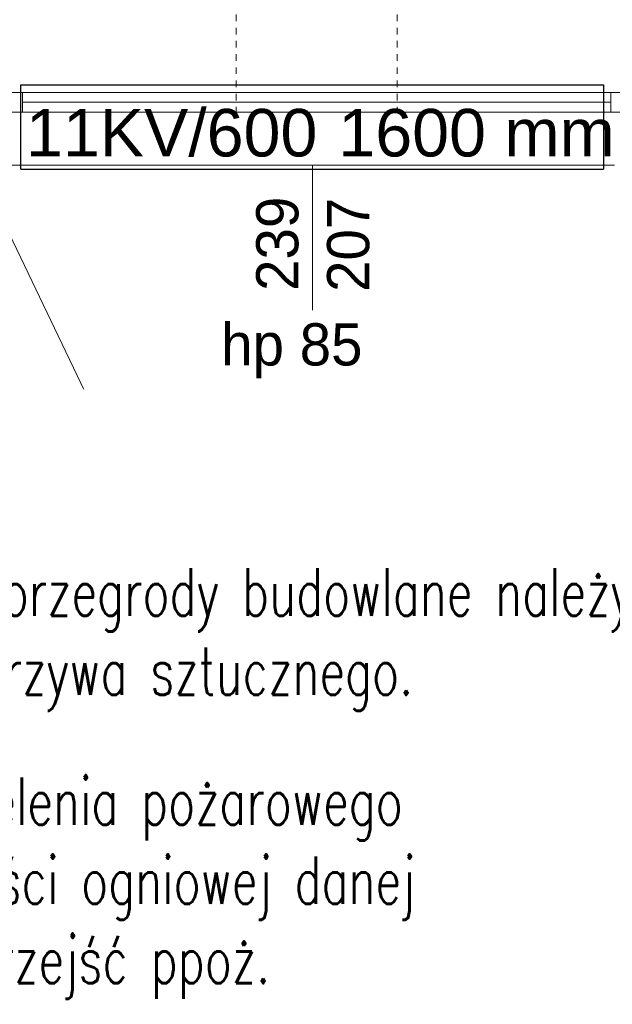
# Model space of a CAD drawing. Extents: x -220425 to -93252, y -20065 to 80294.
# Tile 7 of 103: x -184263 to -182016, y -13394 to -9665. Entities that reach past the tile are written whole.
import ezdxf
from ezdxf.lldxf.tags import DXFTag

# ---------------------------------------------------------------- set-up
doc = ezdxf.new("R2010")
doc.units = 0
doc.header["$MEASUREMENT"] = 0
doc.set_wipeout_variables(frame=1)
doc.linetypes.add('Hidden Line', pattern=[50, 25, -25])
for name, color, linetype in [('#kan_san-op', 34, 'Continuous'), ('#opisy', 252, 'Continuous'), ('Drzwi ArchiCAD', 7, 'Continuous'), ('IS_Text_Armatury_Therm', 7, 'Continuous'), ('IS_Text_Odbiornikow_Therm', 7, 'Continuous')]:
    doc.layers.add(name, color=color, linetype=linetype)
doc.layers.add('Arch okna_Nr_Pióra__4', color=7, linetype='Continuous', lineweight=9, true_color=0x029e21)
for name, color, linetype, lineweight in [('Arch rynny_Nr_Pióra__21', 7, 'Continuous', 9), ('INWENT.ŚCIANY_Nr_Pióra__101', 8, 'Continuous', 13), ('PODKŁAD', 252, 'Continuous', 35)]:
    doc.layers.add(name, color=color, linetype=linetype, lineweight=lineweight)
doc.styles.add('GENERATED_STYLE_6', font='txt')
doc.styles.add('ROMANS', font='romans.shx', dxfattribs={"width": 0.85, "height": 0.11})
doc.styles.get("Standard").update_dxf_attribs({"font": 'txt', "bigfont": 'BIGFONT.SHX'})
tags = doc.linetypes.add('SOLID', pattern=[10, 10, 0]).pattern_tags.tags
tags[6:7] = [DXFTag(74, 4), DXFTag(75, 0), DXFTag(340, '0'), DXFTag(46, 0.0), DXFTag(50, 0.0), DXFTag(44, 0.0), DXFTag(45, 0.0)]
tags[4:5] = [DXFTag(74, 4), DXFTag(75, 0), DXFTag(340, '0'), DXFTag(46, 0.0), DXFTag(50, 0.0), DXFTag(44, 0.0), DXFTag(45, 0.0)]

# ---------------------------------------------------------------- blocks, each defined once
blk = doc.blocks.new('parter')
at = {"layer": 'Arch okna_Nr_Pióra__4', "color": 252, "linetype": 'Continuous'}
for p, q in [((-184332.4, -9940.1), (-181942.4, -9940.1)), ((-184252.4, -9940.1), (-184252.4, -10015.1)), ((-182022.4, -9940.1), (-182022.4, -10015.1)), ((-184252.4, -9977.6), (-182022.4, -9977.6)), ((-184332.4, -10015.1), (-181942.4, -10015.1)), ((-184297.4, -10215.1), (-182007.4, -10215.1)), ((-183152.4, -10215.1), (-183152.4, -10765.1))]:
    blk.add_line(p, q, dxfattribs=at)
at = {"layer": 'Arch rynny_Nr_Pióra__21', "color": 252, "linetype": 'Continuous'}
for p, q in [((-183732.2, -11666.4), (-184387.4, -10300.1)), ((-183269.5, -11666.4), (-183732.2, -11666.4))]:
    blk.add_line(p, q, dxfattribs=at)
at = {"layer": 'INWENT.ŚCIANY_Nr_Pióra__101', "color": 252, "linetype": 'Hidden Line'}
for p, q in [((-183442.4, -9595.1), (-183442.4, -10015.1)), ((-182832.4, -9595.1), (-182832.4, -10015.1)), ((-183442.4, -10015.1), (-182832.4, -10015.1))]:
    blk.add_line(p, q, dxfattribs=at)
at = {"layer": 'Arch okna_Nr_Pióra__4', "color": 252, "linetype": 'Continuous', "style": 'GENERATED_STYLE_6'}
for s, p in [('239', (-183206.6, -10692.1)), ('207', (-182937.9, -10695.9))]:
    blk.add_text(s, height=160, rotation=90, dxfattribs=at).set_placement(p)
blk.add_text('hp 85', height=160, dxfattribs=at).set_placement((-183499, -10974.5))
at = {"layer": 'Arch rynny_Nr_Pióra__21', "color": 252, "linetype": 'Continuous', "style": 'GENERATED_STYLE_6'}
for s, p in [('110', (-183325.6, -11188.3)), ('RS', (-183367.5, -11459.1))]:
    blk.add_text(s, height=160, rotation=180, dxfattribs=at).set_placement(p)

msp = doc.modelspace()

# ---------------------------------------------------------------- linework, layer by layer
at = {"layer": 'IS_Text_Odbiornikow_Therm', "color": 18, "linetype": 'SOLID', "ltscale": 10, "true_color": 0x000000}
for p, q in [((-184259.1, -10231.3), (-184259.1, -9911.3)), ((-184259.1, -9911.3), (-182049.1, -9911.3)), ((-182049.1, -9911.3), (-182049.1, -10231.3)), ((-184259.1, -10231.3), (-182049.1, -10231.3))]:
    msp.add_line(p, q, dxfattribs=at)

# ---------------------------------------------------------------- block references
at = {"layer": 'PODKŁAD'}
msp.add_blockref('parter', (0, 0), dxfattribs=at)
msp.add_blockref('parter', (0, 0), dxfattribs=at)

# ---------------------------------------------------------------- texts
at = {"layer": 'IS_Text_Armatury_Therm', "color": 18, "linetype": 'SOLID', "ltscale": 10, "true_color": 0x000000, "insert": (-184150.8, -9654), "char_height": 180, "attachment_point": 9}
msp.add_mtext('\\fArial|b0|i0;3,50  ', dxfattribs=at)
at = {"layer": 'IS_Text_Odbiornikow_Therm', "color": 18, "linetype": 'SOLID', "ltscale": 10, "true_color": 0x000000, "char_height": 180, "attachment_point": 7}
for s, insert in [('\\fArial|b0|i0;11KV/600', (-184239.1, -10185.3)), ('\\fArial|b0|i0;1600 mm', (-183054.7, -10185.3))]:
    msp.add_mtext(s, dxfattribs=dict(at, insert=insert))

# ---------------------------------------------------------------- next in the draw order: wipeouts: each hides what was drawn before it
msp.add_wipeout([(-196054.9, -11065), (-180191.7, -11065), (-180191.7, -17981.1), (-196054.9, -17981.1)]).dxf.layer = 'Drzwi ArchiCAD'

# ---------------------------------------------------------------- next in the draw order: texts
at = {"layer": '#opisy', "color": 7, "style": 'ROMANS', "width": 0.7}
for s, p in [('Wszystkie przejścia przewodów przez przegrody budowlane należy', (-187570.7, -11922.4)), ('wykonać w tulejach ochronnych z tworzywa sztucznego.', (-187579.3, -12222.4)), ('Wszystkie przejścia przez ściany odzielenia pożarowego', (-187570.7, -12714.3)), ('należy zabezpieczyć w klasie odporności ogniowej danej', (-187587.8, -13014.3)), ('przegrody za pomocą systemowych przejść ppoż. ', (-187587.8, -13314.3))]:
    msp.add_text(s, height=179.685, dxfattribs=at).set_placement(p)

# ---------------------------------------------------------------- next in the draw order: wipeouts: each hides what was drawn before it
at = {"ltscale": 10}
msp.add_wipeout([(-200770.3, 11108.9), (-158770.3, 11108.9), (-159380.3, 10498.9), (-198285.2, 10498.9), (-198285.2, -17981.1), (-159380.3, -17981.1), (-158770.3, -18591.1), (-200770.3, -18591.1)], dxfattribs=at).dxf.layer = '#kan_san-op'

doc.saveas('drawing.dxf')
